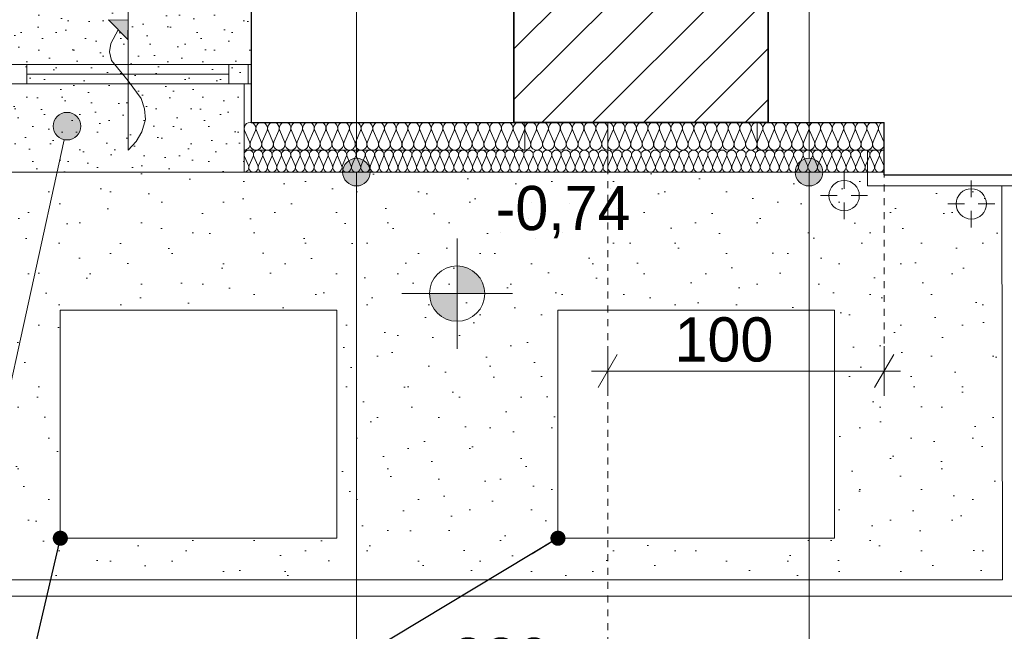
# Model space of a CAD drawing. Extents: x -613240 to -325500, y -25863 to 152403.
# Tile 51 of 254: x -418372 to -414810, y 21071 to 23284. Entities that reach past the tile are written whole.
import ezdxf

# ---------------------------------------------------------------- set-up
doc = ezdxf.new("R2010")
doc.units = 0
doc.header["$MEASUREMENT"] = 0
doc.linetypes.add('Hidden Line', pattern=[50, 25, -25])
for name, color, linetype in [('A-Okna', 7, 'Continuous'), ('Arch ocieplenie', 7, 'Continuous'), ('Arch opisy', 7, 'Continuous'), ('Arch zmurowania', 7, 'Continuous'), ('Inwent Izolacje', 7, 'Continuous'), ('INWENT RZĘDNE', 7, 'Continuous'), ('INWENT WYMIARY', 7, 'Continuous')]:
    doc.layers.add(name, color=color, linetype=linetype)
for name, color, linetype, lineweight, true_color in [('A-Okna_Nr_Pióra__9', 7, 'Continuous', 13, 0x3dad99), ('Arch ocieplenie_Nr_Pióra__44', 7, 'Continuous', 13, 0x029e21), ('Arch ocieplenie_Nr_Pióra__9', 7, 'Continuous', 13, 0x3dad99), ('Arch okna_Nr_Pióra__82', 7, 'Continuous', 20, 0xaaaaaa), ('Arch wyburzenia_Nr_Pióra__2', 7, 'Continuous', 13, 0x7f7f7f), ('Arch wykończenie_Nr_Pióra__3', 7, 'Continuous', 18, 0xff6600), ('Inwent Izolacje_Nr_Pióra__2', 7, 'Continuous', 13, 0x7f7f7f), ('INWENT.ŚCIANY_Nr_Pióra__2', 7, 'Continuous', 13, 0x7f7f7f)]:
    doc.layers.add(name, color=color, linetype=linetype, lineweight=lineweight, true_color=true_color)
for name, color, linetype, lineweight in [('Arch IS_Nr_Pióra__75', 6, 'Continuous', 20), ('Arch opisy_Nr_Pióra__21', 7, 'Continuous', 9), ('Arch opisy_Nr_Pióra__95', 6, 'Continuous', 13), ('Arch teren_Nr_Pióra__5', 7, 'Continuous', 13), ('Arch wymiary_Nr_Pióra__21', 7, 'Continuous', 9), ('Arch zmurowania_Nr_Pióra__21', 7, 'Continuous', 9), ('Arch zmurowania_Nr_Pióra__27', 7, 'Continuous', 35), ('INWENT DACH_Nr_Pióra__21', 7, 'Continuous', 9), ('INWENT RZĘDNE_Nr_Pióra__21', 7, 'Continuous', 9), ('INWENT WYMIARY_Nr_Pióra__21', 7, 'Continuous', 9), ('INWENT. OKNA_Nr_Pióra__5', 7, 'Continuous', 13), ('INWENT.ŚCIANY_Nr_Pióra__1', 7, 'Continuous', 25), ('INWENT.ŚCIANY_Nr_Pióra__21', 7, 'Continuous', 9)]:
    doc.layers.add(name, color=color, linetype=linetype, lineweight=lineweight)
doc.styles.add('GENERATED_STYLE_1', font='txt')
doc.styles.add('GENERATED_STYLE_2', font='txt')
doc.dimstyles.new('GENERATED_STYLE__1', dxfattribs={"dimtxt": 160.000002, "dimasz": 91.2, "dimexe": 0.18, "dimexo": 0, "dimgap": 0.09, "dimtad": 1, "dimtih": 1, "dimtoh": 1, "dimdec": 0, "dimlfac": 0.1, "dimzin": 0, "dimdsep": 46, "dimtxsty": 'GENERATED_STYLE_1', "dimblk": 'ARROWHEAD_2', "dimblk1": 'ARROWHEAD_2', "dimblk2": 'ARROWHEAD_2', "dimcen": 0.09, "dimclrd": 7, "dimclre": 7, "dimclrt": 7, "dimazin": 0, "dimtfac": 1, "dimtdec": 4, "dimtmove": 2, "dimatfit": 3, "dimfxl": 0, "dimtolj": 1, "dimtzin": 0, "dimarcsym": 0})
doc.dimstyles.new('GENERATED_STYLE__2', dxfattribs={"dimtxt": 160.000002, "dimasz": 91.2, "dimexe": 0.18, "dimexo": 0, "dimgap": 0.09, "dimtad": 1, "dimtih": 1, "dimtoh": 1, "dimdec": 0, "dimlfac": 0.1, "dimzin": 0, "dimdsep": 46, "dimtxsty": 'GENERATED_STYLE_1', "dimblk": 'ARROWHEAD_2', "dimblk1": 'ARROWHEAD_2', "dimblk2": 'ARROWHEAD_2', "dimcen": 0.09, "dimclrd": 7, "dimclre": 7, "dimclrt": 7, "dimazin": 0, "dimtfac": 1, "dimtdec": 4, "dimtmove": 0, "dimatfit": 3, "dimfxl": 0, "dimtolj": 1, "dimtzin": 0, "dimarcsym": 0})
doc.dimstyles.new('GENERATED_STYLE__9', dxfattribs={"dimtxt": 0.18, "dimasz": 109.44, "dimexe": 0.18, "dimexo": 0.0625, "dimgap": 0.09, "dimtad": 0, "dimtih": 1, "dimtoh": 1, "dimdec": 4, "dimzin": 0, "dimdsep": 46, "dimcen": 0.09, "dimadec": 0, "dimazin": 0, "dimtfac": 1, "dimtdec": 4, "dimtmove": 0, "dimatfit": 3, "dimldrblk": 'ARROWHEAD_11', "dimfxl": 0, "dimtolj": 1, "dimtzin": 0, "dimarcsym": 0})

# ---------------------------------------------------------------- blocks, each defined once
blk = doc.blocks.new('Izolacja cieplna 14_3', base_point=(-416244.9, 22812.6))
at = {"layer": 'Arch ocieplenie_Nr_Pióra__44', "linetype": 'Continuous'}
for p, q in [((-416243.5, 22756.5), (-416229.2, 22788.8)), ((-416226.3, 22788.8), (-416211.9, 22756.5)), ((-416209, 22756.5), (-416194.7, 22788.8)), ((-416191.8, 22788.8), (-416177.4, 22756.5)), ((-416174.5, 22756.5), (-416160.2, 22788.8)), ((-416157.3, 22788.8), (-416142.9, 22756.5)), ((-416140.1, 22756.5), (-416125.7, 22788.8)), ((-416122.8, 22788.8), (-416108.5, 22756.5)), ((-416105.6, 22756.5), (-416091.2, 22788.8)), ((-416088.3, 22788.8), (-416074, 22756.5)), ((-416071.1, 22756.5), (-416056.7, 22788.8)), ((-416053.8, 22788.8), (-416039.5, 22756.5)), ((-416036.6, 22756.5), (-416022.3, 22788.8)), ((-416019.4, 22788.8), (-416005, 22756.5)), ((-416002.1, 22756.5), (-415987.8, 22788.8)), ((-415984.9, 22788.8), (-415970.5, 22756.5)), ((-415967.6, 22756.5), (-415953.3, 22788.8)), ((-415950.4, 22788.8), (-415936.1, 22756.5)), ((-415933.2, 22756.5), (-415918.8, 22788.8)), ((-415915.9, 22788.8), (-415901.6, 22756.5)), ((-415898.7, 22756.5), (-415884.3, 22788.8)), ((-415881.4, 22788.8), (-415867.1, 22756.5)), ((-415864.2, 22756.5), (-415849.8, 22788.8)), ((-415846.9, 22788.8), (-415832.6, 22756.5)), ((-415829.7, 22756.5), (-415815.4, 22788.8)), ((-415812.5, 22788.8), (-415798.1, 22756.5)), ((-415795.2, 22756.5), (-415780.9, 22788.8)), ((-415778, 22788.8), (-415763.6, 22756.5)), ((-415760.7, 22756.5), (-415746.4, 22788.8)), ((-415743.5, 22788.8), (-415729.2, 22756.5)), ((-415726.3, 22756.5), (-415711.9, 22788.8)), ((-415709, 22788.8), (-415694.7, 22756.5)), ((-415691.8, 22756.5), (-415677.4, 22788.8)), ((-415674.5, 22788.8), (-415660.2, 22756.5)), ((-415657.3, 22756.5), (-415642.9, 22788.8)), ((-415640.1, 22788.8), (-415625.7, 22756.5)), ((-415622.8, 22756.5), (-415608.5, 22788.8)), ((-415605.6, 22788.8), (-415591.2, 22756.5)), ((-415588.3, 22756.5), (-415574, 22788.8)), ((-415571.1, 22788.8), (-415556.7, 22756.5)), ((-415553.8, 22756.5), (-415539.5, 22788.8)), ((-415536.6, 22788.8), (-415522.3, 22756.5)), ((-415519.4, 22756.5), (-415505, 22788.8)), ((-415502.1, 22788.8), (-415487.8, 22756.5)), ((-415484.9, 22756.5), (-415470.5, 22788.8)), ((-415467.6, 22788.8), (-415453.3, 22756.5)), ((-415450.4, 22756.5), (-415436.1, 22788.8)), ((-415433.2, 22788.8), (-415418.8, 22756.5)), ((-415415.9, 22756.5), (-415401.6, 22788.8)), ((-415398.7, 22788.8), (-415384.3, 22756.5)), ((-415381.4, 22756.5), (-415367.1, 22788.8)), ((-415364.2, 22788.8), (-415349.8, 22756.5)), ((-415346.9, 22756.5), (-415332.6, 22788.8)), ((-415329.7, 22788.8), (-415315.4, 22756.5)), ((-415312.5, 22756.5), (-415298.1, 22788.8)), ((-415295.2, 22788.8), (-415280.9, 22756.5)), ((-415278, 22756.5), (-415263.6, 22788.8)), ((-415260.7, 22788.8), (-415246.4, 22756.5))]:
    blk.add_line(p, q, dxfattribs=at)
for centre, start_param, end_param in [((-416244.9, 22795.6), 5.870392, 7.853982), ((-416210.5, 22795.6), 5.870392, 9.837571), ((-416176, 22795.6), 5.870392, 9.837571), ((-416141.5, 22795.6), 5.870392, 9.837571), ((-416107, 22795.6), 5.870392, 9.837571), ((-416072.5, 22795.6), 5.870392, 9.837571), ((-416038.1, 22795.6), 5.870392, 9.837571), ((-416003.6, 22795.6), 5.870392, 9.837571), ((-415969.1, 22795.6), 5.870392, 9.837571), ((-415934.6, 22795.6), 5.870392, 9.837571), ((-415900.1, 22795.6), 5.870392, 9.837571), ((-415865.6, 22795.6), 5.870392, 9.837571), ((-415831.2, 22795.6), 5.870392, 9.837571), ((-415796.7, 22795.6), 5.870392, 9.837571), ((-415762.2, 22795.6), 5.870392, 9.837571), ((-415727.7, 22795.6), 5.870392, 9.837571), ((-415693.2, 22795.6), 5.870392, 9.837571), ((-415658.7, 22795.6), 5.870392, 9.837571), ((-415624.3, 22795.6), 5.870392, 9.837571), ((-415589.8, 22795.6), 5.870392, 9.837571), ((-415555.3, 22795.6), 5.870392, 9.837571), ((-415520.8, 22795.6), 5.870392, 9.837571), ((-415486.3, 22795.6), 5.870392, 9.837571), ((-415451.8, 22795.6), 5.870392, 9.837571), ((-415417.4, 22795.6), 5.870392, 9.837571), ((-415382.9, 22795.6), 5.870392, 9.837571), ((-415348.4, 22795.6), 5.870392, 9.837571), ((-415313.9, 22795.6), 5.870392, 9.837571), ((-415279.4, 22795.6), 5.870392, 9.837571), ((-415244.9, 22795.6), 1.570796, 3.554385), ((-416227.7, 22749.6), 2.728799, 6.695979), ((-416193.2, 22749.6), 2.728799, 6.695979), ((-416158.7, 22749.6), 2.728799, 6.695979), ((-416124.3, 22749.6), 2.728799, 6.695979), ((-416089.8, 22749.6), 2.728799, 6.695979), ((-416055.3, 22749.6), 2.728799, 6.695979), ((-416020.8, 22749.6), 2.728799, 6.695979), ((-415986.3, 22749.6), 2.728799, 6.695979), ((-415951.8, 22749.6), 2.728799, 6.695979), ((-415917.4, 22749.6), 2.728799, 6.695979), ((-415882.9, 22749.6), 2.728799, 6.695979), ((-415848.4, 22749.6), 2.728799, 6.695979), ((-415813.9, 22749.6), 2.728799, 6.695979), ((-415779.4, 22749.6), 2.728799, 6.695979), ((-415744.9, 22749.6), 2.728799, 6.695979), ((-415710.5, 22749.6), 2.728799, 6.695979), ((-415676, 22749.6), 2.728799, 6.695979), ((-415641.5, 22749.6), 2.728799, 6.695979), ((-415607, 22749.6), 2.728799, 6.695979), ((-415572.5, 22749.6), 2.728799, 6.695979), ((-415538.1, 22749.6), 2.728799, 6.695979), ((-415503.6, 22749.6), 2.728799, 6.695979), ((-415469.1, 22749.6), 2.728799, 6.695979), ((-415434.6, 22749.6), 2.728799, 6.695979), ((-415400.1, 22749.6), 2.728799, 6.695979), ((-415365.6, 22749.6), 2.728799, 6.695979), ((-415331.2, 22749.6), 2.728799, 6.695979), ((-415296.7, 22749.6), 2.728799, 6.695979), ((-415262.2, 22749.6), 2.728799, 6.695979)]:
    blk.add_ellipse(centre, major_axis=(17.2, 0), ratio=0.986834, start_param=start_param, end_param=end_param, dxfattribs=at)
blk = doc.blocks.new('Izolacja cieplna 14_4', base_point=(-417559.9, 22732.6))
at = {"layer": 'Arch ocieplenie_Nr_Pióra__9', "linetype": 'Continuous'}
for p, q in [((-417558.5, 22788.8), (-417544.5, 22756.5)), ((-417541.7, 22756.5), (-417527.6, 22788.8)), ((-417524.8, 22788.8), (-417510.8, 22756.5)), ((-417508, 22756.5), (-417493.9, 22788.8)), ((-417491.1, 22788.8), (-417477.1, 22756.5)), ((-417474.2, 22756.5), (-417460.2, 22788.8)), ((-417457.4, 22788.8), (-417443.4, 22756.5)), ((-417440.5, 22756.5), (-417426.5, 22788.8)), ((-417423.7, 22788.8), (-417409.6, 22756.5)), ((-417406.8, 22756.5), (-417392.8, 22788.8)), ((-417389.9, 22788.8), (-417375.9, 22756.5)), ((-417373.1, 22756.5), (-417359.1, 22788.8)), ((-417356.2, 22788.8), (-417342.2, 22756.5)), ((-417339.4, 22756.5), (-417325.3, 22788.8)), ((-417322.5, 22788.8), (-417308.5, 22756.5)), ((-417305.6, 22756.5), (-417291.6, 22788.8)), ((-417288.8, 22788.8), (-417274.8, 22756.5)), ((-417271.9, 22756.5), (-417257.9, 22788.8)), ((-417255.1, 22788.8), (-417241, 22756.5)), ((-417238.2, 22756.5), (-417224.2, 22788.8)), ((-417221.4, 22788.8), (-417207.3, 22756.5)), ((-417204.5, 22756.5), (-417190.5, 22788.8)), ((-417187.6, 22788.8), (-417173.6, 22756.5)), ((-417170.8, 22756.5), (-417156.7, 22788.8)), ((-417153.9, 22788.8), (-417139.9, 22756.5)), ((-417137.1, 22756.5), (-417123, 22788.8)), ((-417120.2, 22788.8), (-417106.2, 22756.5)), ((-417103.3, 22756.5), (-417089.3, 22788.8)), ((-417086.5, 22788.8), (-417072.5, 22756.5)), ((-417069.6, 22756.5), (-417055.6, 22788.8)), ((-417052.8, 22788.8), (-417038.7, 22756.5)), ((-417035.9, 22756.5), (-417021.9, 22788.8)), ((-417019, 22788.8), (-417005, 22756.5)), ((-417002.2, 22756.5), (-416988.2, 22788.8)), ((-416985.3, 22788.8), (-416971.3, 22756.5)), ((-416968.5, 22756.5), (-416954.4, 22788.8)), ((-416951.6, 22788.8), (-416937.6, 22756.5)), ((-416934.7, 22756.5), (-416920.7, 22788.8)), ((-416917.9, 22788.8), (-416903.9, 22756.5)), ((-416901, 22756.5), (-416887, 22788.8)), ((-416884.2, 22788.8), (-416870.1, 22756.5)), ((-416867.3, 22756.5), (-416853.3, 22788.8)), ((-416850.5, 22788.8), (-416836.4, 22756.5)), ((-416833.6, 22756.5), (-416819.6, 22788.8)), ((-416816.7, 22788.8), (-416802.7, 22756.5)), ((-416799.9, 22756.5), (-416785.9, 22788.8)), ((-416783, 22788.8), (-416769, 22756.5)), ((-416766.2, 22756.5), (-416752.1, 22788.8)), ((-416749.3, 22788.8), (-416735.3, 22756.5)), ((-416732.4, 22756.5), (-416718.4, 22788.8)), ((-416715.6, 22788.8), (-416701.6, 22756.5)), ((-416698.7, 22756.5), (-416684.7, 22788.8)), ((-416681.9, 22788.8), (-416667.8, 22756.5)), ((-416665, 22756.5), (-416651, 22788.8)), ((-416648.1, 22788.8), (-416634.1, 22756.5)), ((-416631.3, 22756.5), (-416617.3, 22788.8)), ((-416614.4, 22788.8), (-416600.4, 22756.5)), ((-416597.6, 22756.5), (-416583.5, 22788.8)), ((-416580.7, 22788.8), (-416566.7, 22756.5)), ((-416563.9, 22756.5), (-416549.8, 22788.8)), ((-416547, 22788.8), (-416533, 22756.5)), ((-416530.1, 22756.5), (-416516.1, 22788.8)), ((-416513.3, 22788.8), (-416499.2, 22756.5)), ((-416496.4, 22756.5), (-416482.4, 22788.8)), ((-416479.6, 22788.8), (-416465.5, 22756.5)), ((-416462.7, 22756.5), (-416448.7, 22788.8)), ((-416445.8, 22788.8), (-416431.8, 22756.5)), ((-416429, 22756.5), (-416415, 22788.8)), ((-416412.1, 22788.8), (-416398.1, 22756.5)), ((-416395.3, 22756.5), (-416381.2, 22788.8)), ((-416378.4, 22788.8), (-416364.4, 22756.5)), ((-416361.5, 22756.5), (-416347.5, 22788.8)), ((-416344.7, 22788.8), (-416330.7, 22756.5)), ((-416327.8, 22756.5), (-416313.8, 22788.8)), ((-416311, 22788.8), (-416296.9, 22756.5)), ((-416294.1, 22756.5), (-416280.1, 22788.8)), ((-416277.2, 22788.8), (-416263.2, 22756.5)), ((-416260.4, 22756.5), (-416246.4, 22788.8))]:
    blk.add_line(p, q, dxfattribs=at)
for centre, start_param, end_param in [((-417543.1, 22795.6), 4.299595, 8.266775), ((-417509.4, 22795.6), 4.299595, 8.266775), ((-417475.7, 22795.6), 4.299595, 8.266775), ((-417441.9, 22795.6), 4.299595, 8.266775), ((-417408.2, 22795.6), 4.299595, 8.266775), ((-417374.5, 22795.6), 4.299595, 8.266775), ((-417340.8, 22795.6), 4.299595, 8.266775), ((-417307.1, 22795.6), 4.299595, 8.266775), ((-417273.3, 22795.6), 4.299595, 8.266775), ((-417239.6, 22795.6), 4.299595, 8.266775), ((-417205.9, 22795.6), 4.299595, 8.266775), ((-417172.2, 22795.6), 4.299595, 8.266775), ((-417138.5, 22795.6), 4.299595, 8.266775), ((-417104.8, 22795.6), 4.299595, 8.266775), ((-417071, 22795.6), 4.299595, 8.266775), ((-417037.3, 22795.6), 4.299595, 8.266775), ((-417003.6, 22795.6), 4.299595, 8.266775), ((-416969.9, 22795.6), 4.299595, 8.266775), ((-416936.2, 22795.6), 4.299595, 8.266775), ((-416902.4, 22795.6), 4.299595, 8.266775), ((-416868.7, 22795.6), 4.299595, 8.266775), ((-416835, 22795.6), 4.299595, 8.266775), ((-416801.3, 22795.6), 4.299595, 8.266775), ((-416767.6, 22795.6), 4.299595, 8.266775), ((-416733.9, 22795.6), 4.299595, 8.266775), ((-416700.1, 22795.6), 4.299595, 8.266775), ((-416666.4, 22795.6), 4.299595, 8.266775), ((-416632.7, 22795.6), 4.299595, 8.266775), ((-416599, 22795.6), 4.299595, 8.266775), ((-416565.3, 22795.6), 4.299595, 8.266775), ((-416531.5, 22795.6), 4.299595, 8.266775), ((-416497.8, 22795.6), 4.299595, 8.266775), ((-416464.1, 22795.6), 4.299595, 8.266775), ((-416430.4, 22795.6), 4.299595, 8.266775), ((-416396.7, 22795.6), 4.299595, 8.266775), ((-416363, 22795.6), 4.299595, 8.266775), ((-416329.2, 22795.6), 4.299595, 8.266775), ((-416295.5, 22795.6), 4.299595, 8.266775), ((-416261.8, 22795.6), 4.299595, 8.266775), ((-417559.9, 22749.6), 3.141593, 5.125182), ((-417526.2, 22749.6), 1.158004, 5.125183), ((-417492.5, 22749.6), 1.158004, 5.125183), ((-417458.8, 22749.6), 1.158004, 5.125183), ((-417425.1, 22749.6), 1.158004, 5.125183), ((-417391.4, 22749.6), 1.158004, 5.125183), ((-417357.6, 22749.6), 1.158004, 5.125183), ((-417323.9, 22749.6), 1.158004, 5.125183), ((-417290.2, 22749.6), 1.158004, 5.125183), ((-417256.5, 22749.6), 1.158004, 5.125183), ((-417222.8, 22749.6), 1.158004, 5.125183), ((-417189.1, 22749.6), 1.158004, 5.125183), ((-417155.3, 22749.6), 1.158004, 5.125183), ((-417121.6, 22749.6), 1.158004, 5.125183), ((-417087.9, 22749.6), 1.158004, 5.125183), ((-417054.2, 22749.6), 1.158004, 5.125183), ((-417020.5, 22749.6), 1.158004, 5.125183), ((-416986.7, 22749.6), 1.158004, 5.125183), ((-416953, 22749.6), 1.158004, 5.125183), ((-416919.3, 22749.6), 1.158004, 5.125183), ((-416885.6, 22749.6), 1.158004, 5.125183), ((-416851.9, 22749.6), 1.158004, 5.125183), ((-416818.2, 22749.6), 1.158004, 5.125183), ((-416784.4, 22749.6), 1.158004, 5.125183), ((-416750.7, 22749.6), 1.158004, 5.125183), ((-416717, 22749.6), 1.158004, 5.125183), ((-416683.3, 22749.6), 1.158004, 5.125183), ((-416649.6, 22749.6), 1.158004, 5.125183), ((-416615.8, 22749.6), 1.158004, 5.125183), ((-416582.1, 22749.6), 1.158004, 5.125183), ((-416548.4, 22749.6), 1.158004, 5.125183), ((-416514.7, 22749.6), 1.158004, 5.125183), ((-416481, 22749.6), 1.158004, 5.125183), ((-416447.3, 22749.6), 1.158004, 5.125183), ((-416413.5, 22749.6), 1.158004, 5.125183), ((-416379.8, 22749.6), 1.158004, 5.125183), ((-416346.1, 22749.6), 1.158004, 5.125183), ((-416312.4, 22749.6), 1.158004, 5.125183), ((-416278.7, 22749.6), 1.158004, 5.125183), ((-416244.9, 22749.6), 1.158004, 3.141593)]:
    blk.add_ellipse(centre, major_axis=(0, 17), ratio=0.990877, start_param=start_param, end_param=end_param, dxfattribs=at)
blk = doc.blocks.new('Izolacja cieplna 14_34', base_point=(-416544.9, 22812.6))
at = {"layer": 'Arch ocieplenie_Nr_Pióra__9', "linetype": 'Continuous'}
for p, q in [((-416543.1, 22882.8), (-416525.3, 22842.4)), ((-416521.7, 22842.4), (-416503.9, 22882.8)), ((-416500.3, 22882.8), (-416482.5, 22842.4)), ((-416478.9, 22842.4), (-416461, 22882.8)), ((-416457.4, 22882.8), (-416439.6, 22842.4)), ((-416436, 22842.4), (-416418.2, 22882.8)), ((-416414.6, 22882.8), (-416396.7, 22842.4)), ((-416393.1, 22842.4), (-416375.3, 22882.8)), ((-416371.7, 22882.8), (-416353.9, 22842.4)), ((-416350.3, 22842.4), (-416332.5, 22882.8)), ((-416328.9, 22882.8), (-416311, 22842.4)), ((-416307.4, 22842.4), (-416289.6, 22882.8)), ((-416286, 22882.8), (-416268.2, 22842.4)), ((-416264.6, 22842.4), (-416246.7, 22882.8))]:
    blk.add_line(p, q, dxfattribs=at)
for centre, start_param, end_param in [((-416523.5, 22891.3), 5.870392, 9.837571), ((-416480.7, 22891.3), 5.870392, 9.837571), ((-416437.8, 22891.3), 5.870392, 9.837571), ((-416394.9, 22891.3), 5.870392, 9.837571), ((-416352.1, 22891.3), 5.870392, 9.837571), ((-416309.2, 22891.3), 5.870392, 9.837571), ((-416266.4, 22891.3), 5.870392, 9.837571), ((-416544.9, 22833.9), 4.712389, 6.695979), ((-416502.1, 22833.9), 2.7288, 6.695979), ((-416459.2, 22833.9), 2.7288, 6.695979), ((-416416.4, 22833.9), 2.7288, 6.695979), ((-416373.5, 22833.9), 2.7288, 6.695979), ((-416330.7, 22833.9), 2.7288, 6.695979), ((-416287.8, 22833.9), 2.7288, 6.695979), ((-416244.9, 22833.9), 2.7288, 4.712389)]:
    blk.add_ellipse(centre, major_axis=(21.4, 0), ratio=0.992505, start_param=start_param, end_param=end_param, dxfattribs=at)
blk = doc.blocks.new('Izolacja cieplna 14_35', base_point=(-415704.9, 22912.6))
at = {"layer": 'Arch ocieplenie_Nr_Pióra__44', "linetype": 'Continuous'}
for p, q in [((-415703.2, 22842.4), (-415685.8, 22882.8)), ((-415682.3, 22882.8), (-415664.9, 22842.4)), ((-415661.4, 22842.4), (-415644, 22882.8)), ((-415640.5, 22882.8), (-415623.1, 22842.4)), ((-415619.6, 22842.4), (-415602.2, 22882.8)), ((-415598.6, 22882.8), (-415581.2, 22842.4)), ((-415577.7, 22842.4), (-415560.3, 22882.8)), ((-415556.8, 22882.8), (-415539.4, 22842.4)), ((-415535.9, 22842.4), (-415518.5, 22882.8)), ((-415515, 22882.8), (-415497.6, 22842.4)), ((-415494.1, 22842.4), (-415476.7, 22882.8)), ((-415473.2, 22882.8), (-415455.8, 22842.4)), ((-415452.3, 22842.4), (-415434.9, 22882.8)), ((-415431.4, 22882.8), (-415414, 22842.4)), ((-415410.5, 22842.4), (-415393.1, 22882.8)), ((-415389.6, 22882.8), (-415372.2, 22842.4)), ((-415368.6, 22842.4), (-415351.2, 22882.8)), ((-415347.7, 22882.8), (-415330.3, 22842.4)), ((-415326.8, 22842.4), (-415309.4, 22882.8)), ((-415305.9, 22882.8), (-415288.5, 22842.4)), ((-415285, 22842.4), (-415267.6, 22882.8)), ((-415264.1, 22882.8), (-415246.7, 22842.4))]:
    blk.add_line(p, q, dxfattribs=at)
for centre, start_param, end_param in [((-415704.9, 22891.3), 4.299596, 6.283185), ((-415663.1, 22891.3), 4.299595, 8.266774), ((-415621.3, 22891.3), 4.299595, 8.266774), ((-415579.5, 22891.3), 4.299595, 8.266774), ((-415537.7, 22891.3), 4.299595, 8.266774), ((-415495.9, 22891.3), 4.299595, 8.266774), ((-415454, 22891.3), 4.299595, 8.266774), ((-415412.2, 22891.3), 4.299595, 8.266774), ((-415370.4, 22891.3), 4.299595, 8.266774), ((-415328.6, 22891.3), 4.299595, 8.266774), ((-415286.8, 22891.3), 4.299595, 8.266774), ((-415244.9, 22891.3), 0, 1.983589), ((-415684, 22833.9), 1.158003, 5.125183), ((-415642.2, 22833.9), 1.158003, 5.125183), ((-415600.4, 22833.9), 1.158003, 5.125183), ((-415558.6, 22833.9), 1.158003, 5.125183), ((-415516.8, 22833.9), 1.158003, 5.125183), ((-415474.9, 22833.9), 1.158003, 5.125183), ((-415433.1, 22833.9), 1.158003, 5.125183), ((-415391.3, 22833.9), 1.158003, 5.125183), ((-415349.5, 22833.9), 1.158003, 5.125183), ((-415307.7, 22833.9), 1.158003, 5.125183), ((-415265.9, 22833.9), 1.158003, 5.125183)]:
    blk.add_ellipse(centre, major_axis=(0, 21.3), ratio=0.983146, start_param=start_param, end_param=end_param, dxfattribs=at)
blk = doc.blocks.new('Izolacja cieplna 14_36', base_point=(-416244.9, 22912.6))
at = {"layer": 'Arch ocieplenie_Nr_Pióra__44', "linetype": 'Continuous'}
for p, q in [((-416243.2, 22842.4), (-416225.9, 22882.8)), ((-416222.4, 22882.8), (-416205.2, 22842.4)), ((-416201.7, 22842.4), (-416184.4, 22882.8)), ((-416180.9, 22882.8), (-416163.6, 22842.4)), ((-416160.1, 22842.4), (-416142.8, 22882.8)), ((-416139.4, 22882.8), (-416122.1, 22842.4)), ((-416118.6, 22842.4), (-416101.3, 22882.8)), ((-416097.8, 22882.8), (-416080.5, 22842.4)), ((-416077, 22842.4), (-416059.8, 22882.8)), ((-416056.3, 22882.8), (-416039, 22842.4)), ((-416035.5, 22842.4), (-416018.2, 22882.8)), ((-416014.7, 22882.8), (-415997.5, 22842.4)), ((-415994, 22842.4), (-415976.7, 22882.8)), ((-415973.2, 22882.8), (-415955.9, 22842.4)), ((-415952.4, 22842.4), (-415935.2, 22882.8)), ((-415931.7, 22882.8), (-415914.4, 22842.4)), ((-415910.9, 22842.4), (-415893.6, 22882.8)), ((-415890.1, 22882.8), (-415872.8, 22842.4)), ((-415869.4, 22842.4), (-415852.1, 22882.8)), ((-415848.6, 22882.8), (-415831.3, 22842.4)), ((-415827.8, 22842.4), (-415810.5, 22882.8)), ((-415807, 22882.8), (-415789.8, 22842.4)), ((-415786.3, 22842.4), (-415769, 22882.8)), ((-415765.5, 22882.8), (-415748.2, 22842.4)), ((-415744.7, 22842.4), (-415727.5, 22882.8)), ((-415724, 22882.8), (-415706.7, 22842.4))]:
    blk.add_line(p, q, dxfattribs=at)
for centre, start_param, end_param in [((-416244.9, 22891.3), 4.299596, 6.283185), ((-416203.4, 22891.3), 4.299595, 8.266774), ((-416161.9, 22891.3), 4.299595, 8.266774), ((-416120.3, 22891.3), 4.299595, 8.266774), ((-416078.8, 22891.3), 4.299595, 8.266774), ((-416037.3, 22891.3), 4.299595, 8.266774), ((-415995.7, 22891.3), 4.299595, 8.266774), ((-415954.2, 22891.3), 4.299595, 8.266774), ((-415912.6, 22891.3), 4.299595, 8.266774), ((-415871.1, 22891.3), 4.299595, 8.266774), ((-415829.6, 22891.3), 4.299595, 8.266774), ((-415788, 22891.3), 4.299595, 8.266774), ((-415746.5, 22891.3), 4.299595, 8.266774), ((-415704.9, 22891.3), 6.283185, 8.266774), ((-416224.2, 22833.9), 1.158003, 5.125183), ((-416182.6, 22833.9), 1.158003, 5.125183), ((-416141.1, 22833.9), 1.158003, 5.125183), ((-416099.6, 22833.9), 1.158003, 5.125183), ((-416058, 22833.9), 1.158003, 5.125183), ((-416016.5, 22833.9), 1.158003, 5.125183), ((-415974.9, 22833.9), 1.158003, 5.125183), ((-415933.4, 22833.9), 1.158003, 5.125183), ((-415891.9, 22833.9), 1.158003, 5.125183), ((-415850.3, 22833.9), 1.158003, 5.125183), ((-415808.8, 22833.9), 1.158003, 5.125183), ((-415767.3, 22833.9), 1.158003, 5.125183), ((-415725.7, 22833.9), 1.158003, 5.125183)]:
    blk.add_ellipse(centre, major_axis=(0, 21.3), ratio=0.97657, start_param=start_param, end_param=end_param, dxfattribs=at)
blk = doc.blocks.new('Ściana_8', base_point=(-416584.9, 23362.6))
at = {"layer": 'Arch zmurowania_Nr_Pióra__21', "linetype": 'Continuous'}
h = blk.add_hatch(dxfattribs=at)
h.set_pattern_fill('Common_Brick', color=256, style=0, pattern_type=2)
h.set_pattern_definition([(45, (0, 0), (-91.92388, 91.92388), [])])
h.paths.add_polyline_path([(-416584.9, 22912.6), (-415664.9, 22912.6), (-415664.9, 23362.6), (-416584.9, 23362.6)], flags=0)
at = {"layer": 'Arch zmurowania_Nr_Pióra__27', "linetype": 'Continuous'}
for p, q in [((-415664.9, 23362.6), (-416584.9, 23362.6)), ((-416584.9, 23362.6), (-416584.9, 22912.6)), ((-415664.9, 22912.6), (-415664.9, 23362.6)), ((-416584.9, 22912.6), (-415664.9, 22912.6))]:
    blk.add_line(p, q, dxfattribs=at)
blk = doc.blocks.new('Izolacja cieplna 14_261', base_point=(-417559.9, 22812.6))
at = {"layer": 'Inwent Izolacje_Nr_Pióra__2', "linetype": 'Continuous'}
for p, q in [((-417558.2, 22882.8), (-417540.6, 22842.4)), ((-417537, 22842.4), (-417519.4, 22882.8)), ((-417515.9, 22882.8), (-417498.3, 22842.4)), ((-417494.7, 22842.4), (-417477.1, 22882.8)), ((-417473.6, 22882.8), (-417456, 22842.4)), ((-417452.4, 22842.4), (-417434.8, 22882.8)), ((-417431.3, 22882.8), (-417413.7, 22842.4)), ((-417410.2, 22842.4), (-417392.6, 22882.8)), ((-417389, 22882.8), (-417371.4, 22842.4)), ((-417367.9, 22842.4), (-417350.3, 22882.8)), ((-417346.7, 22882.8), (-417329.1, 22842.4)), ((-417325.6, 22842.4), (-417308, 22882.8)), ((-417304.4, 22882.8), (-417286.8, 22842.4)), ((-417283.3, 22842.4), (-417265.7, 22882.8)), ((-417262.1, 22882.8), (-417244.5, 22842.4)), ((-417241, 22842.4), (-417223.4, 22882.8)), ((-417219.8, 22882.8), (-417202.2, 22842.4)), ((-417198.7, 22842.4), (-417181.1, 22882.8)), ((-417177.5, 22882.8), (-417160, 22842.4)), ((-417156.4, 22842.4), (-417138.8, 22882.8)), ((-417135.3, 22882.8), (-417117.7, 22842.4)), ((-417114.1, 22842.4), (-417096.5, 22882.8)), ((-417093, 22882.8), (-417075.4, 22842.4)), ((-417071.8, 22842.4), (-417054.2, 22882.8)), ((-417050.7, 22882.8), (-417033.1, 22842.4)), ((-417029.5, 22842.4), (-417011.9, 22882.8)), ((-417008.4, 22882.8), (-416990.8, 22842.4)), ((-416987.2, 22842.4), (-416969.6, 22882.8)), ((-416966.1, 22882.8), (-416948.5, 22842.4)), ((-416944.9, 22842.4), (-416927.3, 22882.8)), ((-416923.8, 22882.8), (-416906.2, 22842.4)), ((-416902.7, 22842.4), (-416885.1, 22882.8)), ((-416881.5, 22882.8), (-416863.9, 22842.4)), ((-416860.4, 22842.4), (-416842.8, 22882.8)), ((-416839.2, 22882.8), (-416821.6, 22842.4)), ((-416818.1, 22842.4), (-416800.5, 22882.8)), ((-416796.9, 22882.8), (-416779.3, 22842.4)), ((-416775.8, 22842.4), (-416758.2, 22882.8)), ((-416754.6, 22882.8), (-416737, 22842.4)), ((-416733.5, 22842.4), (-416715.9, 22882.8)), ((-416712.3, 22882.8), (-416694.7, 22842.4)), ((-416691.2, 22842.4), (-416673.6, 22882.8)), ((-416670, 22882.8), (-416652.5, 22842.4)), ((-416648.9, 22842.4), (-416631.3, 22882.8)), ((-416627.8, 22882.8), (-416610.2, 22842.4)), ((-416606.6, 22842.4), (-416589, 22882.8)), ((-416585.5, 22882.8), (-416567.9, 22842.4)), ((-416564.3, 22842.4), (-416546.7, 22882.8))]:
    blk.add_line(p, q, dxfattribs=at)
for centre, start_param, end_param in [((-417538.8, 22891.3), 4.299595, 8.266775), ((-417496.5, 22891.3), 4.299595, 8.266775), ((-417454.2, 22891.3), 4.299595, 8.266775), ((-417411.9, 22891.3), 4.299595, 8.266775), ((-417369.6, 22891.3), 4.299595, 8.266775), ((-417327.3, 22891.3), 4.299595, 8.266775), ((-417285.1, 22891.3), 4.299595, 8.266775), ((-417242.8, 22891.3), 4.299595, 8.266775), ((-417200.5, 22891.3), 4.299595, 8.266775), ((-417158.2, 22891.3), 4.299595, 8.266775), ((-417115.9, 22891.3), 4.299595, 8.266775), ((-417073.6, 22891.3), 4.299595, 8.266775), ((-417031.3, 22891.3), 4.299595, 8.266775), ((-416989, 22891.3), 4.299595, 8.266775), ((-416946.7, 22891.3), 4.299595, 8.266775), ((-416904.4, 22891.3), 4.299595, 8.266775), ((-416862.1, 22891.3), 4.299595, 8.266775), ((-416819.8, 22891.3), 4.299595, 8.266775), ((-416777.6, 22891.3), 4.299595, 8.266775), ((-416735.3, 22891.3), 4.299595, 8.266775), ((-416693, 22891.3), 4.299595, 8.266775), ((-416650.7, 22891.3), 4.299595, 8.266775), ((-416608.4, 22891.3), 4.299595, 8.266775), ((-416566.1, 22891.3), 4.299595, 8.266775), ((-417559.9, 22833.9), 3.141593, 5.125182), ((-417517.7, 22833.9), 1.158004, 5.125183), ((-417475.4, 22833.9), 1.158004, 5.125183), ((-417433.1, 22833.9), 1.158004, 5.125183), ((-417390.8, 22833.9), 1.158004, 5.125183), ((-417348.5, 22833.9), 1.158004, 5.125183), ((-417306.2, 22833.9), 1.158004, 5.125183), ((-417263.9, 22833.9), 1.158004, 5.125183), ((-417221.6, 22833.9), 1.158004, 5.125183), ((-417179.3, 22833.9), 1.158004, 5.125183), ((-417137, 22833.9), 1.158004, 5.125183), ((-417094.7, 22833.9), 1.158004, 5.125183), ((-417052.4, 22833.9), 1.158004, 5.125183), ((-417010.2, 22833.9), 1.158004, 5.125183), ((-416967.9, 22833.9), 1.158004, 5.125183), ((-416925.6, 22833.9), 1.158004, 5.125183), ((-416883.3, 22833.9), 1.158004, 5.125183), ((-416841, 22833.9), 1.158004, 5.125183), ((-416798.7, 22833.9), 1.158004, 5.125183), ((-416756.4, 22833.9), 1.158004, 5.125183), ((-416714.1, 22833.9), 1.158004, 5.125183), ((-416671.8, 22833.9), 1.158004, 5.125183), ((-416629.5, 22833.9), 1.158004, 5.125183), ((-416587.2, 22833.9), 1.158004, 5.125183), ((-416544.9, 22833.9), 1.158004, 3.141593)]:
    blk.add_ellipse(centre, major_axis=(0, 21.3), ratio=0.994265, start_param=start_param, end_param=end_param, dxfattribs=at)
blk = doc.blocks.new('Linia_17', base_point=(-418731.9, 20472.9))
at = {"layer": 'Arch opisy_Nr_Pióra__21', "linetype": 'Continuous'}
blk.add_hatch(color=256, dxfattribs=at).paths.add_polyline_path([(-418150.9, 22899), (-418154.7, 22918.1), (-418165.5, 22934.3), (-418181.7, 22945.2), (-418200.9, 22949), (-418220, 22945.2), (-418236.2, 22934.3), (-418247.1, 22918.1), (-418250.9, 22899), (-418247.1, 22879.8), (-418236.2, 22863.6), (-418220, 22852.8), (-418200.9, 22849), (-418181.7, 22852.8), (-418165.5, 22863.6), (-418154.7, 22879.8)], flags=0)
blk.add_line((-418731.9, 20472.9), (-418211.6, 22850.1), dxfattribs=at)
blk.add_circle((-418200.9, 22899), 50, dxfattribs=at)
blk = doc.blocks.new('Krzywa_4', base_point=(-417979.9, 22812.6))
at = {"layer": 'A-Okna_Nr_Pióra__9', "linetype": 'Continuous'}
blk.add_hatch(color=256, dxfattribs=at).paths.add_polyline_path([(-417979.9, 23283.2), (-417980.4, 23212.5), (-418050.7, 23283.6)], flags=0)
for p, q in [((-417979.9, 23283.2), (-418050.7, 23283.6)), ((-417980.4, 23212.5), (-418050.7, 23283.6)), ((-417979.9, 23283.2), (-417980.4, 23212.5))]:
    blk.add_line(p, q, dxfattribs=at)
at = {"layer": 'A-Okna_Nr_Pióra__9', "linetype": 'Continuous', "flags": 128}
blk.add_lwpolyline([(-417979.9, 22812.6), (-417950.8, 22843.8), (-417929.5, 22878.8), (-417917.3, 22923.5), (-417919.9, 22962.2), (-417932.8, 22998.7), (-417979.9, 23063.2), (-418039.6, 23136.5), (-418046.7, 23168.5), (-418042.7, 23198.4), (-418015.5, 23248)], dxfattribs=at)
blk = doc.blocks.new('*D516')
at = {"layer": 'INWENT WYMIARY_Nr_Pióra__21', "linetype": 'Continuous'}
for p, q in [((-416244.9, 21922.9), (-416244.9, 22102.9)), ((-415244.9, 21922.9), (-415244.9, 22102.9)), ((-416210.3, 22072.9), (-416279.6, 21952.9)), ((-415279.6, 21952.9), (-415210.3, 22072.9)), ((-416303.6, 22012.9), (-416244.9, 22012.9)), ((-416244.9, 22012.9), (-415244.9, 22012.9)), ((-415244.9, 22012.9), (-415186.3, 22012.9))]:
    blk.add_line(p, q, dxfattribs=at)
at = {"layer": 'INWENT WYMIARY_Nr_Pióra__21', "insert": (-416003.1, 22044.9), "char_height": 160, "attachment_point": 7, "style": 'GENERATED_STYLE_1'}
blk.add_mtext('{100}', dxfattribs=at)
blk = doc.blocks.new('ARROWHEAD_2')
at = {"color": 0, "linetype": 'Continuous', "lineweight": 0}
for p, q in [((-0.378, -0.655), (0.378, 0.655)), ((0, 0), (-1, 0))]:
    blk.add_line(p, q, dxfattribs=at)
blk = doc.blocks.new('*D517')
at = {"layer": 'INWENT WYMIARY_Nr_Pióra__21', "linetype": 'Continuous'}
for p, q in [((-416244.9, 19535.1), (-416244.9, 19715.1)), ((-414124.9, 19535.1), (-414124.9, 19715.1)), ((-416210.3, 19685.1), (-416279.6, 19565.1)), ((-414159.6, 19565.1), (-414090.3, 19685.1)), ((-416303.6, 19625.1), (-416244.9, 19625.1)), ((-416244.9, 19625.1), (-414124.9, 19625.1)), ((-414124.9, 19625.1), (-414066.3, 19625.1))]:
    blk.add_line(p, q, dxfattribs=at)
at = {"layer": 'INWENT WYMIARY_Nr_Pióra__21', "insert": (-415538.1, 19657.1), "char_height": 160, "attachment_point": 7, "style": 'GENERATED_STYLE_1'}
blk.add_mtext('{min. 200}', dxfattribs=at)
blk = doc.blocks.new('*D673')
at = {"layer": 'INWENT WYMIARY_Nr_Pióra__21', "linetype": 'Continuous'}
for p, q in [((-418554.9, 20762.7), (-418554.9, 20942.7)), ((-414757.4, 20762.7), (-414757.4, 20942.7)), ((-418520.3, 20912.7), (-418589.6, 20792.7)), ((-414792, 20792.7), (-414722.7, 20912.7)), ((-418613.6, 20852.7), (-418554.9, 20852.7)), ((-418554.9, 20852.7), (-414757.4, 20852.7)), ((-414757.4, 20852.7), (-414698.7, 20852.7))]:
    blk.add_line(p, q, dxfattribs=at)
at = {"layer": 'INWENT WYMIARY_Nr_Pióra__21', "insert": (-416809.8, 20884.7), "char_height": 160, "attachment_point": 7, "style": 'GENERATED_STYLE_1'}
blk.add_mtext('{380}', dxfattribs=at)
blk = doc.blocks.new('Koty wysokościowe_5', base_point=(-416789.8, 22293))
at = {"layer": 'INWENT RZĘDNE_Nr_Pióra__21', "linetype": 'Continuous'}
for points in [[(-416789.8, 22293), (-416689.8, 22293), (-416697.4, 22331.2), (-416719.1, 22363.7), (-416751.6, 22385.4), (-416789.8, 22393)], [(-416789.8, 22293), (-416889.8, 22293), (-416882.2, 22254.7), (-416860.5, 22222.3), (-416828.1, 22200.6), (-416789.8, 22193)]]:
    blk.add_hatch(color=256, dxfattribs=at).paths.add_polyline_path(points, flags=0)
for p, q in [((-416789.8, 22093), (-416789.8, 22493)), ((-416989.8, 22293), (-416589.8, 22293))]:
    blk.add_line(p, q, dxfattribs=at)
blk.add_circle((-416789.8, 22293), 100, dxfattribs=at)
at = {"layer": 'INWENT RZĘDNE_Nr_Pióra__21', "insert": (-416650.2, 22493), "char_height": 160, "attachment_point": 7, "style": 'GENERATED_STYLE_2'}
blk.add_mtext('{-0,74}', dxfattribs=at)
blk = doc.blocks.new('ARROWHEAD_11')
at = {"color": 0, "linetype": 'Continuous', "lineweight": 0}
blk.add_line((0, 0), (-1, 0), dxfattribs=at)
at = {"color": 0, "linetype": 'Continuous', "lineweight": 0, "const_width": 0.25, "flags": 128}
blk.add_lwpolyline([(-0.125, 0, 1), (0.125, 0, 1)], format="xyb", close=True, dxfattribs=at)
blk = doc.blocks.new('Linia_62', base_point=(-417153.8, 22732.6))
at = {"layer": 'Arch opisy_Nr_Pióra__21', "linetype": 'Continuous'}
blk.add_line((-417153.8, 22732.6), (-417153.8, 20652.8), dxfattribs=at)
blk = doc.blocks.new('Linia_63', base_point=(-417153.8, 23362.6))
at = {"layer": 'Arch opisy_Nr_Pióra__21', "linetype": 'Continuous'}
for points in [[(-417103.8, 23362.6), (-417107.6, 23381.7), (-417118.4, 23398), (-417134.6, 23408.8), (-417153.8, 23412.6), (-417172.9, 23408.8), (-417189.1, 23398), (-417199.9, 23381.7), (-417203.8, 23362.6), (-417199.9, 23343.5), (-417189.1, 23327.3), (-417172.9, 23316.4), (-417153.8, 23312.6), (-417134.6, 23316.4), (-417118.4, 23327.3), (-417107.6, 23343.5)], [(-417103.8, 22732.6), (-417107.6, 22751.7), (-417118.4, 22768), (-417134.6, 22778.8), (-417153.8, 22782.6), (-417172.9, 22778.8), (-417189.1, 22768), (-417199.9, 22751.7), (-417203.8, 22732.6), (-417199.9, 22713.5), (-417189.1, 22697.3), (-417172.9, 22686.4), (-417153.8, 22682.6), (-417134.6, 22686.4), (-417118.4, 22697.3), (-417107.6, 22713.5)]]:
    blk.add_hatch(color=256, dxfattribs=at).paths.add_polyline_path(points, flags=0)
blk.add_line((-417153.8, 23312.6), (-417153.8, 22782.6), dxfattribs=at)
for centre in [(-417153.8, 23362.6), (-417153.8, 22732.6)]:
    blk.add_circle(centre, 50, dxfattribs=at)
blk = doc.blocks.new('Linia_66', base_point=(-415516.9, 22732.6))
at = {"layer": 'Arch opisy_Nr_Pióra__21', "linetype": 'Continuous'}
blk.add_line((-415516.9, 22732.6), (-415516.9, 20652.8), dxfattribs=at)
blk = doc.blocks.new('Linia_67', base_point=(-415516.9, 23362.6))
at = {"layer": 'Arch opisy_Nr_Pióra__21', "linetype": 'Continuous'}
for points in [[(-415466.9, 23362.6), (-415470.7, 23381.7), (-415481.6, 23398), (-415497.8, 23408.8), (-415516.9, 23412.6), (-415536, 23408.8), (-415552.3, 23398), (-415563.1, 23381.7), (-415566.9, 23362.6), (-415563.1, 23343.5), (-415552.3, 23327.3), (-415536, 23316.4), (-415516.9, 23312.6), (-415497.8, 23316.4), (-415481.6, 23327.3), (-415470.7, 23343.5)], [(-415466.9, 22732.6), (-415470.7, 22751.7), (-415481.6, 22768), (-415497.8, 22778.8), (-415516.9, 22782.6), (-415536, 22778.8), (-415552.3, 22768), (-415563.1, 22751.7), (-415566.9, 22732.6), (-415563.1, 22713.5), (-415552.3, 22697.3), (-415536, 22686.4), (-415516.9, 22682.6), (-415497.8, 22686.4), (-415481.6, 22697.3), (-415470.7, 22713.5)]]:
    blk.add_hatch(color=256, dxfattribs=at).paths.add_polyline_path(points, flags=0)
blk.add_line((-415516.9, 23312.6), (-415516.9, 22782.6), dxfattribs=at)
for centre in [(-415516.9, 23362.6), (-415516.9, 22732.6)]:
    blk.add_circle(centre, 50, dxfattribs=at)

msp = doc.modelspace()

# ---------------------------------------------------------------- hatches: boundary and pattern name
at = {"layer": 'Arch okna_Nr_Pióra__82', "linetype": 'Continuous'}
h = msp.add_hatch(dxfattribs=at)
h.set_pattern_fill('Render', color=256, style=0, pattern_type=2)
h.set_pattern_definition([(45, (0, 350), (-111.36932, 111.36932), [0, -105, 0, -157.5]), (110, (350, 350), (148.00159, 53.86817), [0, -77, 0, -133])])
h.paths.add_polyline_path([(-415304.9, 22682.6), (-415304.9, 22732.6), (-422864.9, 22732.6), (-422864.9, 22392.6), (-418494.9, 22392.6), (-418494.9, 21257.6), (-414819.7, 21257.6), (-414818.3, 22682.6)], flags=0)
h.paths.add_polyline_path([(-417224.9, 22232.6), (-417224.9, 21407.6), (-418224.9, 21407.6), (-418224.9, 22232.6)], flags=0)
h.paths.add_polyline_path([(-416424.9, 21407.6), (-416424.9, 22232.6), (-415424.9, 22232.6), (-415424.9, 21407.6)], flags=0)
at = {"layer": 'Arch wyburzenia_Nr_Pióra__2', "linetype": 'Continuous'}
h = msp.add_hatch(dxfattribs=at)
h.set_pattern_fill('Cut_Stone', color=256, style=0, pattern_type=2)
h.set_pattern_definition([(45, (0, 200), (-63.63961, 63.63961), [0, -60, 0, -90]), (110, (200, 200), (84.572336, 30.781813), [0, -44, 0, -76])])
h.paths.add_polyline_path([(-418424.9, 23052.6), (-418399.9, 23052.6), (-418399.9, 22732.6), (-417979.9, 22732.6), (-417559.9, 22732.6), (-417559.9, 23052.6), (-417534.9, 23052.6), (-417534.9, 23362.6), (-417559.9, 23362.6), (-418399.9, 23362.6), (-418424.9, 23362.6)], flags=0)

# ---------------------------------------------------------------- linework, layer by layer
at = {"layer": 'Arch IS_Nr_Pióra__75', "linetype": 'Continuous'}
for p, q in [((-418224.9, 21407.6), (-418224.9, 22232.6)), ((-418224.9, 22232.6), (-417224.9, 22232.6)), ((-417224.9, 22232.6), (-417224.9, 21407.6)), ((-416424.9, 21407.6), (-416424.9, 22232.6)), ((-416424.9, 22232.6), (-415424.9, 22232.6)), ((-415424.9, 22232.6), (-415424.9, 21407.6)), ((-417224.9, 21407.6), (-418224.9, 21407.6)), ((-415424.9, 21407.6), (-416424.9, 21407.6))]:
    msp.add_line(p, q, dxfattribs=at)
at = {"layer": 'Arch teren_Nr_Pióra__5', "linetype": 'Continuous'}
for p, q in [((-414818.9, 22682.6), (-414817.4, 21257.6)), ((-414817.4, 21257.6), (-418494.9, 21257.6)), ((-414757.4, 21197.6), (-418554.9, 21197.6))]:
    msp.add_line(p, q, dxfattribs=at)
at = {"layer": 'Arch wykończenie_Nr_Pióra__3', "linetype": 'Continuous'}
for p, q in [((-417559.9, 22732.6), (-417559.9, 23052.6)), ((-416244.9, 22732.6), (-416244.9, 22912.6)), ((-417559.9, 22732.6), (-416544.9, 22732.6)), ((-416544.9, 22732.6), (-415704.9, 22732.6)), ((-415704.9, 22732.6), (-415244.9, 22732.6))]:
    msp.add_line(p, q, dxfattribs=at)
at = {"layer": 'Arch wymiary_Nr_Pióra__21', "linetype": 'Hidden Line'}
for p, q in [((-416244.9, 19625.1), (-416244.9, 22912.6)), ((-415244.9, 22012.9), (-415244.9, 22722.6))]:
    msp.add_line(p, q, dxfattribs=at)
at = {"layer": 'INWENT DACH_Nr_Pióra__21', "linetype": 'Continuous'}
for p, q in [((-415389.9, 22672.6), (-415389.9, 22732.6)), ((-414929.9, 22642.6), (-414929.9, 22702.6)), ((-415414.9, 22647.6), (-415474.9, 22647.6)), ((-415389.9, 22622.6), (-415389.9, 22562.6)), ((-415364.9, 22647.6), (-415304.9, 22647.6)), ((-414954.9, 22617.6), (-415014.9, 22617.6)), ((-414904.9, 22617.6), (-414844.9, 22617.6)), ((-414929.9, 22592.6), (-414929.9, 22532.6))]:
    msp.add_line(p, q, dxfattribs=at)
for centre in [(-415389.9, 22647.6), (-414929.9, 22617.6)]:
    msp.add_circle(centre, 55, dxfattribs=at)
at = {"layer": 'INWENT. OKNA_Nr_Pióra__5', "linetype": 'Continuous'}
for p, q in [((-417979.9, 22812.6), (-417979.9, 23722.6)), ((-418424.9, 23122.6), (-417534.9, 23122.6)), ((-418345.9, 23122.6), (-418345.9, 23052.6)), ((-417615.9, 23122.6), (-417615.9, 23052.6)), ((-417545.9, 23122.6), (-417545.9, 23052.6)), ((-418345.9, 23087.6), (-417615.9, 23087.6)), ((-418424.9, 23052.6), (-417534.9, 23052.6))]:
    msp.add_line(p, q, dxfattribs=at)
at = {"layer": 'INWENT.ŚCIANY_Nr_Pióra__1', "linetype": 'Continuous'}
for p, q in [((-417534.9, 23362.6), (-417534.9, 22912.6)), ((-416584.9, 23362.6), (-416584.9, 22912.6)), ((-415664.9, 23362.6), (-415664.9, 22912.6)), ((-417534.9, 22912.6), (-416584.9, 22912.6)), ((-415664.9, 22912.6), (-415244.9, 22912.6)), ((-415244.9, 22722.6), (-415244.9, 22912.6)), ((-415244.9, 22722.6), (-414124.9, 22722.6))]:
    msp.add_line(p, q, dxfattribs=at)
at = {"layer": 'INWENT.ŚCIANY_Nr_Pióra__2', "linetype": 'Continuous'}
for p, q in [((-416544.9, 22812.6), (-416544.9, 22912.6)), ((-415704.9, 22812.6), (-415704.9, 22912.6)), ((-417559.9, 22812.6), (-416544.9, 22812.6)), ((-415704.9, 22812.6), (-415244.9, 22812.6))]:
    msp.add_line(p, q, dxfattribs=at)
at = {"layer": 'INWENT.ŚCIANY_Nr_Pióra__21', "linetype": 'Continuous'}
for p, q in [((-415304.9, 22682.6), (-415304.9, 22812.6)), ((-418399.9, 22732.6), (-417559.9, 22732.6)), ((-415304.9, 22682.6), (-413139.4, 22682.6))]:
    msp.add_line(p, q, dxfattribs=at)

# ---------------------------------------------------------------- block references
at = {"layer": 'A-Okna', "color": 135, "linetype": 'Continuous', "lineweight": 13, "true_color": 0x3dad99}
msp.add_blockref('Krzywa_4', (-417979.9, 22812.6), dxfattribs=at)
at = {"layer": 'Arch ocieplenie', "color": 104, "linetype": 'Continuous', "lineweight": 13, "true_color": 0x029e21}
for name, p in [('Izolacja cieplna 14_34', (-416544.9, 22812.6)), ('Izolacja cieplna 14_36', (-416244.9, 22912.6)), ('Izolacja cieplna 14_35', (-415704.9, 22912.6)), ('Izolacja cieplna 14_4', (-417559.9, 22732.6)), ('Izolacja cieplna 14_3', (-416244.9, 22812.6))]:
    msp.add_blockref(name, p, dxfattribs=at)
at = {"layer": 'Arch opisy', "linetype": 'Continuous'}
for name, p in [('Linia_63', (-417153.8, 23362.6)), ('Linia_67', (-415516.9, 23362.6)), ('Linia_17', (-418731.9, 20472.9)), ('Linia_62', (-417153.8, 22732.6)), ('Linia_66', (-415516.9, 22732.6))]:
    msp.add_blockref(name, p, dxfattribs=at)
at = {"layer": 'Arch zmurowania'}
msp.add_blockref('Ściana_8', (-416584.9, 23362.6), dxfattribs=at)
at = {"layer": 'Inwent Izolacje', "color": 104, "linetype": 'Continuous', "lineweight": 13, "true_color": 0x029e21}
msp.add_blockref('Izolacja cieplna 14_261', (-417559.9, 22812.6), dxfattribs=at)
at = {"layer": 'INWENT RZĘDNE'}
msp.add_blockref('Koty wysokościowe_5', (-416789.8, 22293), dxfattribs=at)

# ---------------------------------------------------------------- dimensions: what is measured, and where the dimension line sits
at = {"layer": 'INWENT WYMIARY', "linetype": 'Continuous'}
for base, p1, p2, dimstyle, picture, middle in [((-416244.9, 22012.9), (-416244.9, 22732.6), (-415244.9, 22732.6), 'GENERATED_STYLE__1', '*D516', (-415821, 22124.9)), ((-418554.9, 20852.7), (-418554.9, 21197.6), (-414757.4, 21197.6), 'GENERATED_STYLE__2', '*D673', (-416627.6, 20964.7))]:
    dim = msp.add_linear_dim(base=base, p1=p1, p2=p2, dimstyle=dimstyle, dxfattribs=at)
    dim.commit()
    dim.dimension.update_dxf_attribs({"geometry": picture, "text_midpoint": middle})
dim = msp.add_linear_dim(base=(-416244.9, 19625.1), p1=(-416244.9, 22732.6), p2=(-414124.9, 22722.6), text='min. 200', dimstyle='GENERATED_STYLE__2', dxfattribs=at)
dim.commit()
dim.dimension.update_dxf_attribs({"geometry": '*D517', "text_midpoint": (-415118.2, 19737.1)})

# ---------------------------------------------------------------- leaders
at = {"layer": 'Arch opisy_Nr_Pióra__95', "linetype": 'Continuous', "annotation_type": 0, "has_hookline": 1, "hookline_direction": 1, "text_width": 865.7}
for points in [[(-418224.9, 21407.6), (-418520.9, 20147.2), (-418849.8, 20147.2)], [(-416424.9, 21407.6), (-418520.9, 20147.2), (-418849.8, 20147.2)]]:
    msp.add_leader(points, dimstyle='GENERATED_STYLE__9', dxfattribs=at)

doc.saveas('drawing.dxf')
